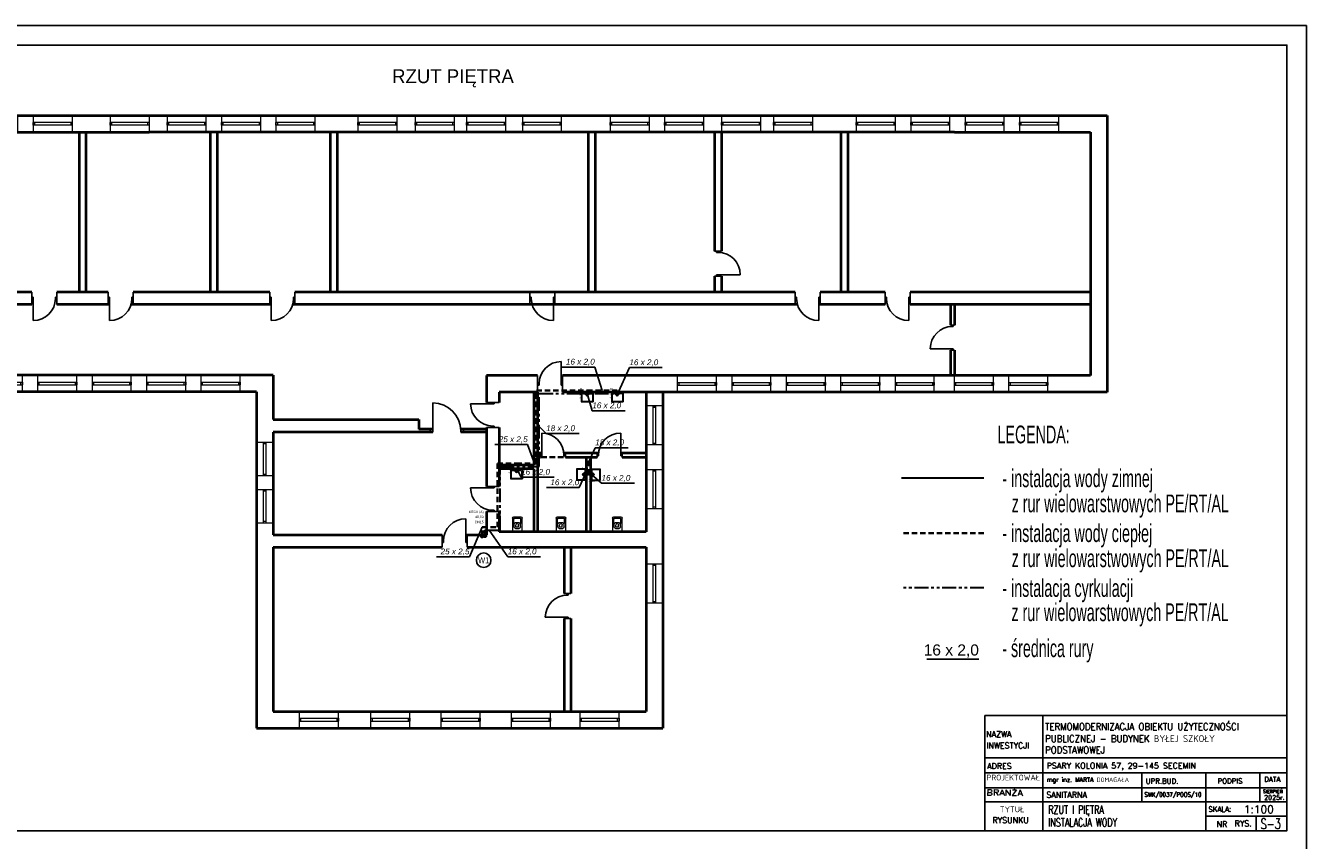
# Model space of a CAD drawing. Header units: millimetres. Extents: x 50532 to 99257, y 49161 to 61325.
# Tile 29 of 95: x 69524 to 74135, y 52166 to 55101. Entities that reach past the tile are written whole.
import ezdxf
from ezdxf.enums import TextEntityAlignment as Align
from ezdxf.lldxf.tags import DXFTag

# ---------------------------------------------------------------- set-up
doc = ezdxf.new("R2010")
doc.units = ezdxf.units.MM
doc.linetypes.add('DASHEDX2', pattern=[1.5, 1, -0.5])
doc.linetypes.add('PHANTOM', pattern=[2.5, 1.25, -0.25, 0.25, -0.25, 0.25, -0.25])
for name, color, linetype, lineweight in [('cienka', 250, 'Continuous', 18), ('gruba', 8, 'Continuous', 40), ('IS_KT_OPIS', 100, 'Continuous', 15), ('IS_WC', 1, 'DASHEDX2', 35), ('IS_WZ', 5, 'Continuous', 30), ('KRESKOWANIE', 9, 'Continuous', 0), ('wymiary', 8, 'Continuous', 15), ('średnia', 8, 'Continuous', 25)]:
    doc.layers.add(name, color=color, linetype=linetype, lineweight=lineweight)
for name, color, linetype in [('CP_UCSSPEC', 8, 'Continuous'), ('IS_Opisy_działek_Wodociag', 7, 'SOLID'), ('IS_Text_Armatury_Wodociag', 7, 'Continuous'), ('IS_Text_Konstrukcji', 7, 'Continuous'), ('IS_Text_Odbiornikow_Wodociag', 7, 'Continuous'), ('IS_Text_Pion_Wodociag', 7, 'Continuous'), ('TABELKA', 7, 'Continuous')]:
    doc.layers.add(name, color=color, linetype=linetype)
doc.layers.add('IS_Armatura_Wodociag', color=7, linetype='SOLID', true_color=0x000000)
doc.layers.add('IS_Odbiorniki', color=7, linetype='SOLID', true_color=0x000000)
doc.layers.add('IS_Cyrkulacja', color=7, linetype='PHANTOM', lineweight=30, true_color=0x800080)
doc.styles.add('_S50', font='GOTHIC.TTF', dxfattribs={"width": 0.7, "height": 100})
doc.styles.add('Arial Narrow_1', font='ARIALN.TTF')
doc.styles.add('CP_ATTR', font='romans.shx')
doc.styles.add('ROMANS', font='romans', dxfattribs={"width": 0.8, "height": 8})
doc.styles.get("Standard").update_dxf_attribs({"font": 'GOTHIC.TTF'})
tags = doc.linetypes.add('SOLID', pattern=[10, 10, 0]).pattern_tags.tags
tags[6:7] = [DXFTag(74, 4), DXFTag(75, 0), DXFTag(340, '0'), DXFTag(46, 0.0), DXFTag(50, 0.0), DXFTag(44, 0.0), DXFTag(45, 0.0)]
tags[4:5] = [DXFTag(74, 4), DXFTag(75, 0), DXFTag(340, '0'), DXFTag(46, 0.0), DXFTag(50, 0.0), DXFTag(44, 0.0), DXFTag(45, 0.0)]

# ---------------------------------------------------------------- blocks, each defined once
blk = doc.blocks.new('cp_insbp_1')
blk.add_point((0, 0))
at = {"style": 'CP_ATTR', "flags": 9}
for tag in ['FORM', 'TYPE', 'ID', 'WIDTH', 'HEIGHT', 'SYSTEM', 'VERSION', 'PIPE', 'OTHER']:
    blk.add_attdef(tag, text='', height=0.00005, dxfattribs=at).set_placement((-1, 1), align=Align.MIDDLE_LEFT)
blk = doc.blocks.new('cp_insbp_2')
blk.add_point((0, 0))
at = {"style": 'CP_ATTR', "flags": 9}
for tag in ['FORM', 'TYPE', 'ID', 'WIDTH', 'HEIGHT', 'SYSTEM', 'VERSION', 'PIPE', 'OTHER']:
    blk.add_attdef(tag, text='', height=0.00005, dxfattribs=at).set_placement((-1, 1), align=Align.MIDDLE_LEFT)
blk = doc.blocks.new('cp_insbp_3')
blk.add_point((0, 0))
at = {"style": 'CP_ATTR', "flags": 9}
for tag in ['OTHER', 'PIPE', 'VERSION', 'SYSTEM', 'HEIGHT', 'WIDTH', 'ID', 'TYPE', 'FORM']:
    blk.add_attdef(tag, text='', height=0.00005, dxfattribs=at).set_placement((-1, 1), align=Align.MIDDLE_LEFT)
blk = doc.blocks.new('2DARZ_115a_f5x525s')
for p, q in [((-21.5, 0), (21.5, 0)), ((-21.5, 0), (-21.5, -35)), ((21.5, 0), (21.5, -35)), ((-21.5, -35), (21.5, -35)), ((-19, -5), (19, -5)), ((-19, -5), (-19, -32.5)), ((-19, -32.5), (19, -32.5)), ((19, -5), (19, -32.5))]:
    blk.add_line(p, q)
blk.add_circle((0, -10.9), 1.75)
at = {"layer": 'CP_UCSSPEC', "xscale": 0.005, "yscale": 0.005, "zscale": 0.005}
for name, p in [('cp_insbp_2', (-21.5, 0)), ('cp_insbp_1', (0, 0)), ('cp_insbp_3', (21.5, 0))]:
    blk.add_blockref(name, p, dxfattribs=at)
at = {"style": 'CP_ATTR', "flags": 9}
for tag in ['OTHER', 'PRICE', 'WEIGHT', 'CHARACTER', 'ORDER-NO', 'PRODUCT-TYPE', 'ARTICLE', 'PRODUCER', 'NUMBER', 'GROUP', 'NAME']:
    blk.add_attdef(tag, text='', height=0.00005, dxfattribs=at).set_placement((-9.4, -1.2), align=Align.MIDDLE_LEFT)
blk = doc.blocks.new('2dar_Flush03_ff7hats')
for p, q in [((-13.5, 0), (13.5, 0)), ((-17.5, -49), (-17.5, -4)), ((-11.5, -17.6), (-12.5, -44.4)), ((-6.7, -12), (6.7, -12)), ((-6.2, -33.2), (6.2, -33.2)), ((-6.2, -33.8), (6.2, -33.8)), ((-4.8, -17.9), (4.8, -17.9)), ((-4.8, -17.9), (-4.8, -23.5)), ((4.8, -17.9), (4.8, -23.5)), ((11.5, -17.6), (12.5, -44.4)), ((17.5, -4), (17.5, -49)), ((-12.5, -54), (12.5, -54)), ((-7.7, -48.9), (7.7, -48.9)), ((-7.7, -50), (7.7, -50))]:
    blk.add_line(p, q)
for centre, radius, start, end in [((-13.5, -4), 4, 90, 180), ((13.5, -4), 4, 0, 90), ((-12.5, -49), 5, 180, 270), ((12.5, -49), 5, 270, 0)]:
    blk.add_arc(centre, radius, start, end)
for centre, major_axis, start_param, end_param in [((-7.7, -43.3), (0, 5.59), 1.664853, 3.141593), ((-7.7, -44.4), (0, 5.59), 1.570796, 3.141593), ((-5.6, -25.7), (0, 7.54), 1.795387, 3.036651), ((-5.6, -26.3), (0, 7.54), 1.783388, 3.036651), ((-6.7, -17.6), (0, 5.59), 0, 1.570796), ((0, -23.5), (0, 5.59), 1.570796, 4.712389), ((5.5, -25.7), (0, 7.62), 3.249935, 4.46248), ((5.5, -26.2), (0, 7.62), 3.249935, 4.473293), ((6.7, -17.6), (0, 5.59), -1.570796, 0), ((7.7, -43.3), (0, 5.59), 3.141593, 4.618332), ((7.7, -44.4), (0, 5.59), 3.141593, 4.712389)]:
    blk.add_ellipse(centre, major_axis=major_axis, ratio=0.860324, start_param=start_param, end_param=end_param)
at = {"style": 'CP_ATTR', "flags": 9}
for tag in ['OTHER', 'PRICE', 'WEIGHT', 'CHARACTER', 'ORDER-NO', 'PRODUCT-TYPE', 'ARTICLE', 'PRODUCER', 'NUMBER', 'GROUP', 'NAME']:
    blk.add_attdef(tag, text='', height=0.00005, dxfattribs=at).set_placement((-14.7, -2.6), align=Align.MIDDLE_LEFT)
blk = doc.blocks.new('G$CDA1DEF7A')
at = {"layer": 'cienka'}
for p, q in [((193, 2206), (193, 2146)), ((333, 2181), (193, 2181)), ((333, 2171), (193, 2171)), ((198, 2181), (198, 2171)), ((328, 2181), (328, 2171)), ((333, 2206), (333, 2146)), ((389, 2206), (389, 2146)), ((529, 2181), (389, 2181)), ((529, 2171), (389, 2171)), ((394, 2181), (394, 2171)), ((524, 2181), (524, 2171)), ((529, 2206), (529, 2146)), ((585, 2206), (585, 2146)), ((725, 2181), (585, 2181)), ((725, 2171), (585, 2171)), ((590, 2181), (590, 2171)), ((720, 2181), (720, 2171)), ((725, 2206), (725, 2146)), ((781, 2206.3), (781, 2146.3)), ((921, 2181.3), (781, 2181.3)), ((921, 2171.3), (781, 2171.3)), ((786, 2181.3), (786, 2171.3)), ((916, 2181.3), (916, 2171.3)), ((921, 2206.3), (921, 2146.3)), ((1058, 2206), (1058, 2146)), ((1198, 2181), (1058, 2181)), ((1198, 2171), (1058, 2171)), ((1063, 2181), (1063, 2171)), ((1193, 2181), (1193, 2171)), ((1198, 2206), (1198, 2146)), ((1263, 2206), (1263, 2146)), ((1403, 2181), (1263, 2181)), ((1403, 2171), (1263, 2171)), ((1268, 2181), (1268, 2171)), ((1398, 2181), (1398, 2171)), ((1403, 2206), (1403, 2146)), ((1459, 2206), (1459, 2146)), ((1599, 2181), (1459, 2181)), ((1599, 2171), (1459, 2171)), ((1464, 2181), (1464, 2171)), ((1594, 2181), (1594, 2171)), ((1599, 2206), (1599, 2146)), ((1655, 2206), (1655, 2146)), ((1795, 2181), (1655, 2181)), ((1795, 2171), (1655, 2171)), ((1660, 2181), (1660, 2171)), ((1790, 2181), (1790, 2171)), ((1795, 2206), (1795, 2146)), ((1950, 2206), (1950, 2146)), ((2090, 2181), (1950, 2181)), ((2090, 2171), (1950, 2171)), ((1955, 2181), (1955, 2171)), ((2085, 2181), (2085, 2171)), ((2090, 2206), (2090, 2146)), ((2156, 2206), (2156, 2146)), ((2296, 2181), (2156, 2181)), ((2296, 2171), (2156, 2171)), ((2161, 2181), (2161, 2171)), ((2291, 2181), (2291, 2171)), ((2296, 2206), (2296, 2146)), ((2341, 2206), (2341, 2146)), ((2481, 2181), (2341, 2181)), ((2481, 2171), (2341, 2171)), ((2346, 2181), (2346, 2171)), ((2476, 2181), (2476, 2171)), ((2481, 2206), (2481, 2146)), ((2542, 2206), (2542, 2146)), ((2682, 2181), (2542, 2181)), ((2682, 2171), (2542, 2171)), ((2547, 2181), (2547, 2171)), ((2677, 2181), (2677, 2171)), ((2682, 2206), (2682, 2146)), ((2858, 2206), (2858, 2146)), ((2998, 2181), (2858, 2181)), ((2998, 2171), (2858, 2171)), ((2863, 2181), (2863, 2171)), ((2993, 2181), (2993, 2171)), ((2998, 2206), (2998, 2146)), ((3054, 2206), (3054, 2146)), ((3194, 2181), (3054, 2181)), ((3194, 2171), (3054, 2171)), ((3059, 2181), (3059, 2171)), ((3189, 2181), (3189, 2171)), ((3194, 2206), (3194, 2146)), ((3259, 2206), (3259, 2146)), ((3399, 2181), (3259, 2181)), ((3399, 2171), (3259, 2171)), ((3264, 2181), (3264, 2171)), ((3394, 2181), (3394, 2171)), ((3399, 2206), (3399, 2146)), ((3446, 2206), (3446, 2146)), ((3586, 2181), (3446, 2181)), ((3586, 2171), (3446, 2171)), ((3451, 2181), (3451, 2171)), ((3581, 2181), (3581, 2171)), ((3586, 2206), (3586, 2146)), ((3744, 2206), (3744, 2146)), ((3884, 2181), (3744, 2181)), ((3884, 2171), (3744, 2171)), ((3749, 2181), (3749, 2171)), ((3879, 2181), (3879, 2171)), ((3884, 2206), (3884, 2146)), ((3940, 2206), (3940, 2146)), ((4080, 2181), (3940, 2181)), ((4080, 2171), (3940, 2171)), ((3945, 2181), (3945, 2171)), ((4075, 2181), (4075, 2171)), ((4080, 2206), (4080, 2146)), ((4136, 2206), (4136, 2146)), ((4276, 2181), (4136, 2181)), ((4276, 2171), (4136, 2171)), ((4141, 2181), (4141, 2171)), ((4271, 2181), (4271, 2171)), ((4276, 2206), (4276, 2146)), ((4332, 2206), (4332, 2146)), ((4472, 2181), (4332, 2181)), ((4472, 2171), (4332, 2171)), ((4337, 2181), (4337, 2171)), ((4467, 2181), (4467, 2171)), ((4472, 2206), (4472, 2146)), ((215, 1211), (215, 1271)), ((215, 1246), (355, 1246)), ((220, 1236), (220, 1246)), ((350, 1236), (350, 1246)), ((355, 1211), (355, 1271)), ((406, 1211), (406, 1271)), ((406, 1246), (546, 1246)), ((411, 1236), (411, 1246)), ((541, 1236), (541, 1246)), ((546, 1211), (546, 1271)), ((602, 1211), (602, 1271)), ((602, 1246), (742, 1246)), ((607, 1236), (607, 1246)), ((737, 1236), (737, 1246)), ((742, 1211), (742, 1271)), ((798, 1211), (798, 1271)), ((798, 1246), (938, 1246)), ((803, 1236), (803, 1246)), ((933, 1236), (933, 1246)), ((938, 1211), (938, 1271)), ((994, 1211), (994, 1271)), ((994, 1246), (1134, 1246)), ((999, 1236), (999, 1246)), ((1129, 1236), (1129, 1246)), ((1134, 1211), (1134, 1271)), ((1190, 1211), (1190, 1271)), ((1190, 1246), (1330, 1246)), ((1195, 1236), (1195, 1246)), ((1325, 1236), (1325, 1246)), ((1330, 1211), (1330, 1271)), ((1386, 1211), (1386, 1271)), ((1386, 1246), (1526, 1246)), ((1391, 1236), (1391, 1246)), ((1521, 1236), (1521, 1246)), ((1526, 1211), (1526, 1271)), ((3101, 1210), (3101, 1270)), ((3101, 1245), (3241, 1245)), ((3106, 1235), (3106, 1245)), ((3236, 1235), (3236, 1245)), ((3241, 1210), (3241, 1270)), ((3297, 1210), (3297, 1270)), ((3297, 1245), (3437, 1245)), ((3302, 1235), (3302, 1245)), ((3432, 1235), (3432, 1245)), ((3437, 1210), (3437, 1270)), ((3493, 1210), (3493, 1270)), ((3493, 1245), (3633, 1245)), ((3498, 1235), (3498, 1245)), ((3628, 1235), (3628, 1245)), ((3633, 1210), (3633, 1270)), ((3689, 1210), (3689, 1270)), ((3689, 1245), (3829, 1245)), ((3694, 1235), (3694, 1245)), ((3824, 1235), (3824, 1245)), ((3829, 1210), (3829, 1270)), ((3885, 1210), (3885, 1270)), ((3885, 1245), (4025, 1245)), ((3890, 1235), (3890, 1245)), ((4020, 1235), (4020, 1245)), ((4025, 1210), (4025, 1270)), ((4098, 1210), (4098, 1270)), ((4098, 1245), (4238, 1245)), ((4103, 1235), (4103, 1245)), ((4233, 1235), (4233, 1245)), ((4238, 1210), (4238, 1270)), ((4294, 1210), (4294, 1270)), ((4294, 1245), (4434, 1245)), ((4299, 1235), (4299, 1245)), ((4429, 1235), (4429, 1245)), ((4434, 1210), (4434, 1270)), ((215, 1236), (355, 1236)), ((406, 1236), (546, 1236)), ((602, 1236), (742, 1236)), ((798, 1236), (938, 1236)), ((994, 1236), (1134, 1236)), ((1190, 1236), (1330, 1236)), ((1386, 1236), (1526, 1236)), ((3101, 1235), (3241, 1235)), ((3297, 1235), (3437, 1235)), ((3493, 1235), (3633, 1235)), ((3689, 1235), (3829, 1235)), ((3885, 1235), (4025, 1235)), ((4098, 1235), (4238, 1235)), ((4294, 1235), (4434, 1235)), ((3048, 1160), (2988, 1160)), ((3013, 1020), (3013, 1160)), ((3023, 1155), (3013, 1155)), ((3023, 1020), (3023, 1160)), ((1645, 1028.3), (1585, 1028.3)), ((1610, 908.3), (1610, 1028.3)), ((1620, 1023.3), (1610, 1023.3)), ((1620, 908.3), (1620, 1028.3)), ((3048, 1020), (2988, 1020)), ((3023, 1025), (3013, 1025)), ((3048, 930), (2988, 930)), ((3013, 790), (3013, 930)), ((3023, 925), (3013, 925)), ((3023, 790), (3023, 930)), ((1645, 908.3), (1585, 908.3)), ((1620, 913.3), (1610, 913.3)), ((1645, 858.3), (1585, 858.3)), ((1610, 738.3), (1610, 858.3)), ((1620, 853.3), (1610, 853.3)), ((1620, 738.3), (1620, 858.3)), ((3048, 790), (2988, 790)), ((3023, 795), (3013, 795)), ((1645, 738.3), (1585, 738.3)), ((1620, 743.3), (1610, 743.3)), ((3048, 590), (2988, 590)), ((3013, 450), (3013, 590)), ((3023, 585), (3013, 585)), ((3023, 450), (3023, 590)), ((3048, 450), (2988, 450)), ((3023, 455), (3013, 455)), ((1740, 0), (1740, 60)), ((1880, 0), (1880, 60)), ((1997, 0), (1997, 60)), ((2137, 0), (2137, 60)), ((2250, 0), (2250, 60)), ((2390, 0), (2390, 60)), ((2503, 0), (2503, 60)), ((2503, 0), (2503, 60)), ((2643, 0), (2643, 60)), ((2750, 0), (2750, 60)), ((2890, 0), (2890, 60)), ((1740, 35), (1880, 35)), ((1740, 25), (1880, 25)), ((1745, 25), (1745, 35)), ((1875, 25), (1875, 35)), ((1997, 35), (2137, 35)), ((1997, 25), (2137, 25)), ((2002, 25), (2002, 35)), ((2132, 25), (2132, 35)), ((2250, 35), (2390, 35)), ((2250, 25), (2390, 25)), ((2255, 25), (2255, 35)), ((2385, 25), (2385, 35)), ((2503, 35), (2643, 35)), ((2503, 25), (2643, 25)), ((2508, 25), (2508, 35)), ((2638, 25), (2638, 35)), ((2750, 35), (2890, 35)), ((2750, 25), (2890, 25)), ((2755, 25), (2755, 35)), ((2885, 25), (2885, 35))]:
    blk.add_line(p, q, dxfattribs=at)
at = {"layer": 'gruba'}
for p, q in [((0, 2206), (0, 1211)), ((0, 2206), (4647, 2206)), ((0, 2206), (0, 1211)), ((4647, 2206), (4647, 1210)), ((60, 2146), (60, 1271)), ((60, 2146), (1198, 2146)), ((60, 2146), (60, 1271)), ((946, 2146), (946, 1570)), ((971, 2146), (971, 1570)), ((4098, 2146), (1198, 2146)), ((1418, 2146), (1418, 1570)), ((1443, 2146), (1443, 1570)), ((1850, 2146), (1850, 1570)), ((1875, 2146), (1875, 1570)), ((2779, 2146), (2779, 1570)), ((2804, 2146), (2804, 1570)), ((3234, 2146), (3234, 1718)), ((3259, 2146), (3259, 1718)), ((3689, 2146), (3689, 1570)), ((3714, 2146), (3714, 1570)), ((4098, 2146), (4587, 2146)), ((4587, 2146), (4587, 1270)), ((3234, 1628), (3234, 1570)), ((3259, 1628), (3259, 1570)), ((776, 1570), (60, 1570)), ((1051, 1570), (866, 1570)), ((1633, 1570), (1141, 1570)), ((3524.2, 1570), (1723, 1570)), ((3848, 1570), (3614.2, 1570)), ((4587, 1570), (3938, 1570)), ((776, 1525), (60, 1525)), ((550, 1525), (550, 1451.3)), ((565, 1525), (565, 1451.3)), ((1056, 1525), (866, 1525)), ((1638, 1525), (1132.8, 1525)), ((3532.5, 1525), (1714.8, 1525)), ((3848, 1525), (3609.2, 1525)), ((4587, 1525), (3938, 1525)), ((4083, 1525), (4083, 1451.3)), ((4098, 1525), (4098, 1451.3)), ((550, 1361.3), (550, 1271)), ((565, 1361.3), (565, 1271)), ((4083, 1361.3), (4083, 1270)), ((4098, 1361.3), (4098, 1270)), ((1645, 1271), (60, 1271)), ((1645, 1271), (1645, 1111)), ((2597, 1270), (2413, 1270)), ((2413, 1270), (2413, 1172.7)), ((4587, 1270), (2687, 1270)), ((1585, 1211), (0, 1211)), ((1585, 1211), (1585, 0)), ((2597, 1210), (2458, 1210)), ((2458, 1210), (2458, 1172.7)), ((2583, 1210), (2583, 947)), ((2597, 1210), (2597, 933)), ((4647, 1210), (2687, 1210)), ((2988, 1210), (2988, 707)), ((3048, 1210), (3048, 0)), ((1645, 1111), (2169, 1111)), ((2169, 1111), (2169, 1076)), ((2220.1, 1066), (1645, 1066)), ((1645, 1066), (1645, 696)), ((2220.1, 1076), (2169, 1076)), ((2413, 1076), (2320.1, 1076)), ((2413, 1066), (2320.1, 1066)), ((2413, 1082.7), (2413, 1066)), ((2413, 1066), (2413, 869.7)), ((2458, 1082.7), (2458, 869.7)), ((2611.9, 990), (2597, 990)), ((2606.9, 975), (2597, 975)), ((2816.5, 990), (2691.5, 990)), ((2811.1, 975), (2696.9, 975)), ((2772, 975), (2772, 707)), ((2787, 975), (2787, 707)), ((2988, 990), (2896.1, 990)), ((2988, 975), (2901.1, 975)), ((2583, 947), (2458, 947)), ((2583, 933), (2458, 933)), ((2583, 933), (2583, 707)), ((2597, 933), (2597, 707)), ((2413, 779.7), (2413, 696)), ((2458, 779.7), (2458, 707)), ((1645, 696), (2253, 696)), ((2338, 696), (2413, 696)), ((2988, 707), (2458, 707)), ((1645, 651), (2253, 651)), ((1645, 651), (1645, 60)), ((2343, 651), (2413, 651)), ((2413, 651), (2988, 651)), ((2692, 651), (2692, 484)), ((2717, 651), (2717, 484)), ((2988, 651), (2988, 60)), ((2692, 394), (2692, 60)), ((2717, 394), (2717, 60)), ((1645, 60), (2988, 60)), ((1585, 0), (3048, 0))]:
    blk.add_line(p, q, dxfattribs=at)
at = {"layer": 'średnia'}
for p, q in [((193, 2181), (193, 2171)), ((389, 2181), (389, 2171)), ((585, 2181), (585, 2171)), ((781, 2181.3), (781, 2171.3)), ((1058, 2181), (1058, 2171)), ((1263, 2181), (1263, 2171)), ((1459, 2181), (1459, 2171)), ((1655, 2181), (1655, 2171)), ((1950, 2181), (1950, 2171)), ((2156, 2181), (2156, 2171)), ((2341, 2181), (2341, 2171)), ((2542, 2181), (2542, 2171)), ((2858, 2181), (2858, 2171)), ((3054, 2181), (3054, 2171)), ((3259, 2181), (3259, 2171)), ((3446, 2181), (3446, 2171)), ((3744, 2181), (3744, 2171)), ((3940, 2181), (3940, 2171)), ((4136, 2181), (4136, 2171)), ((4332, 2181), (4332, 2171)), ((3259, 1718), (3234, 1718)), ((3241.5, 1713), (3241.5, 1718)), ((3251.5, 1713), (3241.5, 1713)), ((3251.5, 1713), (3251.5, 1718)), ((3234, 1628), (3259, 1628)), ((3251.5, 1633), (3241.5, 1633)), ((3241.5, 1633), (3241.5, 1628)), ((3246.5, 1633), (3326.5, 1633)), ((3251.5, 1633), (3251.5, 1628)), ((776, 1570), (776, 1525)), ((866, 1570), (866, 1525)), ((1051, 1570), (1051, 1525)), ((1141, 1570), (1141, 1525)), ((1633, 1570), (1633, 1525)), ((1723, 1570), (1723, 1525)), ((2569, 1570), (2569, 1525)), ((2659, 1570), (2659, 1525)), ((3524.2, 1570), (3524.2, 1525)), ((3614.2, 1570), (3614.2, 1525)), ((3848, 1570), (3848, 1525)), ((3938, 1570), (3938, 1525)), ((781, 1552.5), (776, 1552.5)), ((781, 1542.5), (776, 1542.5)), ((781, 1547.5), (781, 1552.5)), ((781, 1547.5), (781, 1542.5)), ((781, 1547.5), (781, 1467.5)), ((861, 1547.5), (861, 1552.5)), ((861, 1552.5), (866, 1552.5)), ((861, 1547.5), (861, 1542.5)), ((861, 1542.5), (866, 1542.5)), ((1056, 1552.5), (1051, 1552.5)), ((1056, 1542.5), (1051, 1542.5)), ((1056, 1547.5), (1056, 1552.5)), ((1056, 1547.5), (1056, 1542.5)), ((1056, 1547.5), (1056, 1467.5)), ((1136, 1547.5), (1136, 1552.5)), ((1136, 1552.5), (1141, 1552.5)), ((1136, 1547.5), (1136, 1542.5)), ((1136, 1542.5), (1141, 1542.5)), ((1638, 1552.5), (1633, 1552.5)), ((1638, 1542.5), (1633, 1542.5)), ((1638, 1547.5), (1638, 1552.5)), ((1638, 1547.5), (1638, 1542.5)), ((1638, 1547.5), (1638, 1467.5)), ((1718, 1547.5), (1718, 1552.5)), ((1718, 1552.5), (1723, 1552.5)), ((1718, 1547.5), (1718, 1542.5)), ((1718, 1542.5), (1723, 1542.5)), ((2574, 1552.5), (2569, 1552.5)), ((2574, 1542.5), (2569, 1542.5)), ((2574, 1547.5), (2574, 1552.5)), ((2574, 1547.5), (2574, 1542.5)), ((2654, 1547.5), (2654, 1552.5)), ((2654, 1552.5), (2659, 1552.5)), ((2654, 1547.5), (2654, 1542.5)), ((2654, 1547.5), (2654, 1467.5)), ((2654, 1542.5), (2659, 1542.5)), ((3529.2, 1552.5), (3524.2, 1552.5)), ((3529.2, 1542.5), (3524.2, 1542.5)), ((3529.2, 1547.5), (3529.2, 1552.5)), ((3529.2, 1547.5), (3529.2, 1542.5)), ((3609.2, 1547.5), (3609.2, 1552.5)), ((3609.2, 1552.5), (3614.2, 1552.5)), ((3609.2, 1547.5), (3609.2, 1542.5)), ((3609.2, 1547.5), (3609.2, 1467.5)), ((3609.2, 1542.5), (3614.2, 1542.5)), ((3853, 1552.5), (3848, 1552.5)), ((3853, 1542.5), (3848, 1542.5)), ((3853, 1547.5), (3853, 1552.5)), ((3853, 1547.5), (3853, 1542.5)), ((3933, 1547.5), (3933, 1552.5)), ((3933, 1552.5), (3938, 1552.5)), ((3933, 1547.5), (3933, 1542.5)), ((3933, 1547.5), (3933, 1467.5)), ((3933, 1542.5), (3938, 1542.5)), ((550, 1451.3), (565, 1451.3)), ((555, 1446.3), (555, 1451.3)), ((555, 1446.3), (560, 1446.3)), ((560, 1446.3), (560, 1451.3)), ((4083, 1451.3), (4098, 1451.3)), ((4088, 1446.3), (4088, 1451.3)), ((4088, 1446.3), (4093, 1446.3)), ((4093, 1446.3), (4093, 1451.3)), ((550, 1361.3), (565, 1361.3)), ((555, 1366.3), (560, 1366.3)), ((555, 1366.3), (555, 1361.3)), ((560, 1366.3), (560, 1361.3)), ((4090.5, 1366.3), (4010.5, 1366.3)), ((4083, 1361.3), (4098, 1361.3)), ((4088, 1366.3), (4093, 1366.3)), ((4088, 1366.3), (4088, 1361.3)), ((4093, 1366.3), (4093, 1361.3)), ((2682, 1240), (2682, 1320)), ((355, 1236), (355, 1246)), ((546, 1236), (546, 1246)), ((742, 1236), (742, 1246)), ((938, 1236), (938, 1246)), ((1134, 1236), (1134, 1246)), ((1330, 1236), (1330, 1246)), ((1526, 1236), (1526, 1246)), ((2597, 1270), (2597, 1210)), ((2602, 1245), (2597, 1245)), ((2602, 1240), (2602, 1245)), ((2682, 1240), (2682, 1245)), ((2682, 1245), (2687, 1245)), ((2687, 1270), (2687, 1210)), ((3241, 1235), (3241, 1245)), ((3437, 1235), (3437, 1245)), ((3633, 1235), (3633, 1245)), ((3829, 1235), (3829, 1245)), ((4025, 1235), (4025, 1245)), ((4238, 1235), (4238, 1245)), ((4434, 1235), (4434, 1245)), ((2602, 1235), (2597, 1235)), ((2602, 1240), (2602, 1235)), ((2682, 1240), (2682, 1235)), ((2682, 1235), (2687, 1235)), ((2220.1, 1071), (2220.1, 1171)), ((2435.5, 1167.7), (2355.5, 1167.7)), ((2413, 1172.7), (2458, 1172.7)), ((2430.5, 1167.7), (2430.5, 1172.7)), ((2435.5, 1167.7), (2430.5, 1167.7)), ((2435.5, 1167.7), (2440.5, 1167.7)), ((2440.5, 1167.7), (2440.5, 1172.7)), ((3023, 1160), (3013, 1160)), ((2210.1, 1076), (2210.1, 1066)), ((2210.1, 1076), (2220.1, 1076)), ((2210.1, 1066), (2220.1, 1066)), ((2220.1, 1076), (2220.1, 1066)), ((2320.1, 1076), (2320.1, 1066)), ((2330.1, 1076), (2320.1, 1076)), ((2330.1, 1066), (2320.1, 1066)), ((2330.1, 1076), (2330.1, 1066)), ((2413, 1082.7), (2458, 1082.7)), ((2435.5, 1087.7), (2430.5, 1087.7)), ((2430.5, 1087.7), (2430.5, 1082.7)), ((2435.5, 1087.7), (2440.5, 1087.7)), ((2440.5, 1087.7), (2440.5, 1082.7)), ((2611.9, 982.5), (2611.9, 1062.5)), ((2896.1, 982.5), (2896.1, 1062.5)), ((2606.9, 990), (2606.9, 975)), ((2611.9, 985), (2606.9, 985)), ((2611.9, 980), (2606.9, 980)), ((2611.9, 985), (2611.9, 980)), ((2691.9, 985), (2691.9, 980)), ((2691.9, 985), (2696.9, 985)), ((2691.9, 980), (2696.9, 980)), ((2696.9, 990), (2696.9, 975)), ((2811.1, 990), (2811.1, 975)), ((2816.1, 985), (2811.1, 985)), ((2816.1, 980), (2811.1, 980)), ((2816.1, 985), (2816.1, 980)), ((2896.1, 985), (2896.1, 980)), ((2896.1, 985), (2901.1, 985)), ((2896.1, 980), (2901.1, 980)), ((2901.1, 990), (2901.1, 975)), ((3023, 930), (3013, 930)), ((2435.5, 864.7), (2355.5, 864.7)), ((2413, 869.7), (2458, 869.7)), ((2430.5, 864.7), (2430.5, 869.7)), ((2435.5, 864.7), (2430.5, 864.7)), ((2435.5, 864.7), (2440.5, 864.7)), ((2440.5, 864.7), (2440.5, 869.7)), ((2435.5, 784.7), (2430.5, 784.7)), ((2430.5, 784.7), (2430.5, 779.7)), ((2435.5, 784.7), (2440.5, 784.7)), ((2440.5, 784.7), (2440.5, 779.7)), ((2338, 673.5), (2338, 753.5)), ((2413, 779.7), (2458, 779.7)), ((2253, 696), (2253, 651)), ((2343, 696), (2343, 651)), ((2258, 678.5), (2253, 678.5)), ((2258, 668.5), (2253, 668.5)), ((2258, 673.5), (2258, 678.5)), ((2258, 673.5), (2258, 668.5)), ((2338, 673.5), (2338, 678.5)), ((2338, 678.5), (2343, 678.5)), ((2338, 673.5), (2338, 668.5)), ((2338, 668.5), (2343, 668.5)), ((3023, 590), (3013, 590)), ((2692, 484), (2717, 484)), ((2697, 484), (2712, 484)), ((2702, 479), (2702, 484)), ((2702, 479), (2707, 479)), ((2707, 479), (2707, 484)), ((2704.5, 399), (2624.5, 399)), ((2692, 394), (2717, 394)), ((2702, 399), (2707, 399)), ((2702, 399), (2702, 394)), ((2707, 399), (2707, 394)), ((1880, 25), (1880, 35)), ((2137, 25), (2137, 35)), ((2390, 25), (2390, 35)), ((2643, 25), (2643, 35)), ((2890, 25), (2890, 35))]:
    blk.add_line(p, q, dxfattribs=at)
for centre, radius, start, end in [((3246.5, 1633), 80, 0, 90), ((781, 1547.5), 80, 270, 0), ((1056, 1547.5), 80, 270, 0), ((1638, 1547.5), 80, 270, 0), ((2654, 1547.5), 80, 180, 270), ((3609.2, 1547.5), 80, 180, 270), ((3933, 1547.5), 80, 180, 270), ((4090.5, 1366.3), 80, 90, 180), ((2682, 1240), 80, 90, 180), ((2220.1, 1071), 100, 0, 90), ((2435.5, 1167.7), 80, 180, 270), ((2611.9, 982.5), 80, 0, 90), ((2896.1, 982.5), 80, 90, 180), ((2435.5, 864.7), 80, 180, 270), ((2338, 673.5), 80, 90, 180), ((2704.5, 399), 80, 90, 180)]:
    blk.add_arc(centre, radius, start, end, dxfattribs=at)
at = {"layer": 'KRESKOWANIE', "ltscale": 20}
for p, rotation in [((2775.1, 1210), 359.9999999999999), ((2883.9, 1210), 359.9999999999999), ((2520.5, 933), 359.9999999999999), ((2772, 912.6), 269.9999999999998)]:
    blk.add_blockref('2DARZ_115a_f5x525s', p, dxfattribs=dict(at, rotation=rotation))
at = {"layer": 'KRESKOWANIE', "ltscale": 20, "xscale": -1}
for name, p, rotation in [('2DARZ_115a_f5x525s', (2787, 912.6), 90.00000000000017), ('2dar_Flush03_ff7hats', (2523.6, 707), 179.9999999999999), ('2dar_Flush03_ff7hats', (2680.9, 707), 179.9999999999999), ('2dar_Flush03_ff7hats', (2883.6, 707), 179.9999999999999)]:
    blk.add_blockref(name, p, dxfattribs=dict(at, rotation=rotation))
at = {"layer": 'wymiary', "insert": (2073.1, 2372.9), "char_height": 50, "attachment_point": 1}
blk.add_mtext_dynamic_manual_height_columns('RZUT PIĘTRA', width=34927.939, gutter_width=250, heights=[0], dxfattribs=at)
blk = doc.blocks.new('G$CEC579726')
at = {"layer": 'TABELKA'}
for points in [[(0, 415.1), (1087.9, 415.1)], [(0, 104.3), (0, 415.1)], [(208.7, 415.1), (208.7, 104.3)], [(1087.9, 415.1), (1087.9, 0)], [(0, 262.6), (1087.9, 262.6)], [(0, 208.7), (1087.9, 208.7)], [(566, 208.7), (566, 104.3)], [(796.2, 208.7), (796.2, 104.3)], [(990.7, 208.7), (990.7, 104.3)], [(0, 154.8), (1087.9, 154.8)], [(0, 104.3), (1087.9, 104.3)], [(0, 104.3), (1087.9, 104.3)], [(0, 0), (0, 104.3)], [(208.7, 104.3), (208.7, 0)], [(796.2, 104.3), (796.2, 0)], [(796.2, 52.2), (1087.9, 52.2)], [(976.7, 52.2), (976.7, 0)], [(0, 0), (1087.9, 0)], [(0, 0), (1087.9, 0)]]:
    blk.add_lwpolyline(points, dxfattribs=at)
at = {"layer": 'TABELKA', "style": 'ROMANS'}
for s, height, width, p in [('TERMOMODERNIZACJA OBIEKTU UŻYTECZNOŚCI', 25.039, 0.9, (217.4, 362.1)), ('PUBLICZNEJ - BUDYNEK BYŁEJ SZKOŁY ', 25.039, 0.9, (217.4, 319.1)), ('PODSTAWOWEJ', 25.039, 0.9, (217.4, 278.1)), ('SWK/0037/POOS/10', 16.023, 0.8, (574.9, 121.9))]:
    blk.add_text(s, height=height, dxfattribs=dict(at, width=width)).set_placement(p)
for s, height, p in [('NAZWA ', 20.87, (5.1, 337)), ('INWESTYCJI', 20.87, (6.1, 296.3)), ('ADRES', 20.87, (8.4, 222.4)), ('PSARY KOLONIA 57, 29-145 SECEMIN', 20.866, (222.9, 223.6)), ('mgr inz. MARTA DOMAGAŁA', 16.023, (223.1, 175.5)), ('UPR.BUD.', 18.51, (579.4, 169.3)), ('PODPIS', 18.51, (838.2, 169.6)), ('DATA', 18.51, (1006.1, 176)), ('SANITARNA', 20.87, (221.9, 118.8)), ('SIERPIEŃ', 12, (1001.8, 135.2)), ('2025r.', 16.87, (1005.6, 111.2)), ('RYSUNKU', 20.87, (27.9, 27.4)), ('TYTUŁ', 20.87, (54.1, 66.3)), ('SKALA:', 18.51, (804.9, 68)), ('1:100', 28, (932.3, 63.2)), ('NR', 20.87, (834.4, 13)), ('RYS.', 20.87, (899.4, 15.6))]:
    blk.add_text(s, height=height, dxfattribs=at).set_placement(p)
at = {"layer": 'TABELKA', "style": 'ROMANS', "width": 0.904724}
blk.add_text('PROJEKTOWAŁ', height=20.866, dxfattribs=at).set_placement((5.9, 181), (199.2, 181), align=Align.FIT)
at = {"layer": 'TABELKA', "style": 'ROMANS', "width": 1.112575}
blk.add_text('BRANŻA', height=20.87, rotation=359.4887, dxfattribs=at).set_placement((5.9, 127.1), (137.5, 125.9), align=Align.FIT)

msp = doc.modelspace()

# ---------------------------------------------------------------- hatches: boundary and pattern name
at = {"layer": 'IS_Cyrkulacja', "ltscale": 40}
h = msp.add_hatch(color=256, dxfattribs=at)
h.dxf.hatch_style = 1
edge = h.paths.add_edge_path()
edge.add_arc((71177.5, 53262.5), 5, 0, 360)
at = {"layer": 'IS_Opisy_działek_Wodociag'}
h = msp.add_hatch(color=1, dxfattribs=at)
edge = h.paths.add_edge_path()
edge.add_arc((71545.5, 53786), 2.4, 90, 450)
h = msp.add_hatch(color=1, dxfattribs=at)
edge = h.paths.add_edge_path()
edge.add_arc((71654.3, 53776), 2.4, 90, 450)
h = msp.add_hatch(color=1, dxfattribs=at)
edge = h.paths.add_edge_path()
edge.add_arc((71363.3, 53546.2), 2.4, 90, 450)
h = msp.add_hatch(color=1, dxfattribs=at)
edge = h.paths.add_edge_path()
edge.add_arc((71291, 53522.9), 2.4, 90, 450)
at = {"layer": 'IS_Text_Pion_Wodociag'}
h = msp.add_hatch(color=215, dxfattribs=at)
edge = h.paths.add_edge_path()
edge.add_arc((71654.3, 53776), 2.4, 90, 450)
at = {"layer": 'IS_WC', "ltscale": 20}
h = msp.add_hatch(color=256, dxfattribs=at)
edge = h.paths.add_edge_path()
edge.add_arc((71550.4, 53483.4), 2.4, 90, 450)
h = msp.add_hatch(color=256, dxfattribs=at)
h.dxf.hatch_style = 1
edge = h.paths.add_edge_path()
edge.add_arc((71167.5, 53262.5), 5, 0, 360)

# ---------------------------------------------------------------- linework, layer by layer
at = {"layer": 'IS_Armatura_Wodociag', "color": 215}
msp.add_line((71173.2, 53279), (71168.8, 53281.5), dxfattribs=at)
msp.add_ellipse((71177.5, 53276.5), major_axis=(5, 0), ratio=1, dxfattribs=at)
at = {"layer": 'IS_Cyrkulacja', "ltscale": 40}
for p, q in [((71373.3, 53512.9), (71373.3, 53776)), ((71373.3, 53776), (71654.3, 53776)), ((71232.7, 53283.6), (71232.7, 53512.9)), ((71232.7, 53512.9), (71373.3, 53512.9)), ((71177.5, 53261.9), (71177.5, 53283.6)), ((71177.5, 53283.6), (71232.7, 53283.6)), ((72974.4, 53075), (72677.8, 53075))]:
    msp.add_line(p, q, dxfattribs=at)
msp.add_circle((71177.5, 53262.5), 5, dxfattribs=at)
at = {"layer": 'IS_Odbiorniki'}
for p, q in [((71545.5, 53766.2), (71531.4, 53780.3)), ((71531.4, 53780.3), (71559.6, 53780.3)), ((71559.6, 53780.3), (71545.5, 53766.2)), ((71654.3, 53766.3), (71640.2, 53780.4)), ((71640.2, 53780.4), (71668.4, 53780.4)), ((71668.4, 53780.4), (71654.3, 53766.3)), ((71291, 53489.4), (71276.9, 53503.5)), ((71276.9, 53503.5), (71305.1, 53503.5)), ((71305.1, 53503.5), (71291, 53489.4)), ((71528.2, 53483.4), (71542.3, 53497.5)), ((71542.3, 53497.5), (71542.3, 53469.3)), ((71558, 53469.3), (71558, 53497.5)), ((71558, 53497.5), (71572.1, 53483.4)), ((71542.3, 53469.3), (71528.2, 53483.4)), ((71572.1, 53483.4), (71558, 53469.3))]:
    msp.add_line(p, q, dxfattribs=at)
at = {"layer": 'IS_Opisy_działek_Wodociag'}
for p, q in [((71573.3, 53870.9), (71454.9, 53870.9)), ((71599.9, 53786), (71573.3, 53870.9)), ((71654.3, 53771.2), (71698.1, 53868.8)), ((71698.1, 53868.8), (71816.5, 53868.8)), ((71545.5, 53776.1), (71564.5, 53713.5)), ((71564.5, 53713.5), (71682.9, 53713.5)), ((71363.3, 53666.1), (71398.3, 53631.1)), ((71398.3, 53631.1), (71516.7, 53631.1)), ((71331.7, 53591.5), (71213.3, 53591.5)), ((71356.6, 53522.9), (71331.7, 53591.5)), ((71550.4, 53527.1), (71575, 53580.1)), ((71575, 53580.1), (71693.4, 53580.1)), ((71291, 53506.1), (71308.3, 53473.9)), ((71308.3, 53473.9), (71426.6, 53473.9)), ((71539.3, 53483.5), (71517.3, 53436.4)), ((71561.5, 53483.4), (71597.6, 53452.1)), ((71597.6, 53452.1), (71715.9, 53452.1)), ((71517.3, 53436.4), (71399, 53436.4)), ((71167.5, 53293.6), (71122, 53187.3)), ((71193.7, 53283.6), (71260, 53187.4)), ((71122, 53187.3), (71003.6, 53187.3)), ((71260, 53187.4), (71378.4, 53187.4)), ((72956.3, 52818.7), (72768.4, 52818.7))]:
    msp.add_line(p, q, dxfattribs=at)
at = {"layer": 'IS_Text_Konstrukcji', "ltscale": 20}
msp.add_circle((71173.4, 53175.1), 26.2, dxfattribs=at)
at = {"layer": 'IS_WC', "ltscale": 20}
for p, q in [((71363.3, 53546.2), (71363.3, 53786)), ((71363.3, 53786), (71545.5, 53786)), ((71545.5, 53766.2), (71545.5, 53786)), ((71545.5, 53786), (71654.3, 53786)), ((71654.3, 53786), (71654.3, 53776)), ((71654.3, 53776), (71654.3, 53766.3)), ((71363.3, 53522.9), (71363.3, 53546.2)), ((71550.4, 53546.2), (71363.3, 53546.2)), ((71550.4, 53483.5), (71550.4, 53546.2)), ((71222.7, 53293.6), (71222.7, 53522.9)), ((71222.7, 53522.9), (71291, 53522.9)), ((71291, 53489.4), (71291, 53522.9)), ((71291, 53522.9), (71363.3, 53522.9)), ((71528.2, 53483.4), (71549.2, 53483.4)), ((71551, 53483.4), (71572.1, 53483.4)), ((71167.5, 53261.9), (71167.5, 53293.6)), ((71167.5, 53293.6), (71222.7, 53293.6)), ((72974.4, 53272.7), (72677.8, 53272.7))]:
    msp.add_line(p, q, dxfattribs=at)
msp.add_circle((71167.5, 53262.5), 5, dxfattribs=at)
at = {"layer": 'IS_WZ', "linetype": 'Continuous', "ltscale": 2}
msp.add_line((72974.4, 53470.3), (72677.8, 53470.3), dxfattribs=at)
at = {"layer": 'TABELKA'}
for points in [[(68435.2, 52130.8), (74135.2, 52130.8), (74135.2, 55100.8), (68435.2, 55100.8)], [(68685.2, 52200.8), (74065.2, 52200.8), (74065.2, 55030.8), (68685.2, 55030.8)]]:
    msp.add_lwpolyline(points, close=True, dxfattribs=at)

# ---------------------------------------------------------------- block references
for name, p in [('G$CDA1DEF7A', (68770.6, 52570.6)), ('G$CEC579726', (72977.4, 52200.8))]:
    msp.add_blockref(name, p, dxfattribs=at)

# ---------------------------------------------------------------- texts
at = {"layer": 'IS_KT_OPIS', "color": 7, "linetype": 'ByBlock', "style": '_S50', "width": 0.6}
for s, p in [('LEGENDA:', (73023.6, 53596, -1392)), ('- instalacja wody zimnej', (73040.7, 53438.2, -1392)), ('z rur wielowarstwowych PE/RT/AL', (73074.4, 53347.7, -1392)), ('- instalacja wody ciepłej ', (73040.7, 53240.6, -1392)), ('z rur wielowarstwowych PE/RT/AL', (73074.4, 53150.1, -1392)), ('- instalacja cyrkulacji ', (73040.7, 53042.9, -1392)), ('  z rur wielowarstwowych PE/RT/AL', (73044.9, 52955.5, -1392)), ('- średnica rury', (73040.5, 52826, -1392))]:
    msp.add_text(s, height=64, dxfattribs=at).set_placement(p)
at = {"layer": 'IS_Opisy_działek_Wodociag'}
for s, insert, char_height, attachment_point in [('\\fArial|b0|i1;16 x 2,0', (71573.3, 53875.9), 20.88, 9), ('\\fArial|b0|i1;16 x 2,0', (71698.1, 53873.8), 20.88, 7), ('\\fArial|b0|i1;16 x 2,0', (71564.5, 53718.6), 20.88, 7), ('\\fArial|b0|i1;18 x 2,0', (71398.3, 53636.1), 20.88, 7), ('\\fArial|b0|i1;25 x 2,5', (71331.7, 53596.5), 20.88, 9), ('\\fArial|b0|i1;18 x 2,0', (71575, 53585.2), 20.88, 7), ('\\fArial|b0|i1;16 x 2,0', (71308.3, 53479), 20.88, 7), ('\\fArial|b0|i1;16 x 2,0', (71517.3, 53441.5), 20.88, 9), ('\\fArial|b0|i1;16 x 2,0', (71597.6, 53457.2), 20.88, 7), ('\\fArial|b0|i1;25 x 2,5', (71122, 53192.3), 20.88, 9), ('\\fArial|b0|i1;16 x 2,0', (71260, 53192.4), 20.88, 7), ('{\\fArial|b0|i0|c0|p0;16 x 2,0}', (72956.3, 52824.3), 40, 9)]:
    msp.add_mtext(s, dxfattribs=dict(at, insert=insert, char_height=char_height, attachment_point=attachment_point))
at = {"layer": 'IS_Text_Armatury_Wodociag', "linetype": 'SOLID', "char_height": 8.64, "attachment_point": 9}
for s, insert in [('\\fArial|b0|i0;MTCV (A)', (71173, 53342.2)), ('\\fArial|b0|i0;48,00', (71173, 53325.2)), ('\\fArial|b0|i0;DN15  ', (71173, 53308.2))]:
    msp.add_mtext(s, dxfattribs=dict(at, insert=insert))
at = {"layer": 'IS_Text_Konstrukcji', "ltscale": 20, "style": 'Arial Narrow_1'}
msp.add_text('W1', height=21.6, dxfattribs=at).set_placement((71173.4, 53175.1), align=Align.MIDDLE_CENTER)
at = {"layer": 'IS_Text_Odbiornikow_Wodociag', "linetype": 'SOLID', "char_height": 9.36, "attachment_point": 8, "rotation": 90}
for s, insert in [('\\fArial|b0|i0;1.12_a', (71530.5, 53776.2)), ('\\fArial|b0|i0;1.12_b', (71639.3, 53776.3)), ('\\fArial|b0|i0;1.16', (71273.2, 53499.4))]:
    msp.add_mtext(s, dxfattribs=dict(at, insert=insert))
at = {"layer": 'IS_Text_Odbiornikow_Wodociag', "linetype": 'SOLID', "char_height": 8.64}
for s, insert, attachment_point in [('\\fArial|b0|i0;1.14', (71538.2, 53500.5), 8), ('\\fArial|b0|i0;1.13', (71562.1, 53466.5), 2)]:
    msp.add_mtext(s, dxfattribs=dict(at, insert=insert, attachment_point=attachment_point))
at = {"layer": 'TABELKA', "style": 'ROMANS', "width": 0.7}
for s, p in [('RZUT I PIĘTRA', (73206.1, 52261.6)), ('INSTALACJA WODY', (73206.1, 52215.4))]:
    msp.add_text(s, height=30, dxfattribs=at).set_placement(p)
at = {"layer": 'TABELKA', "lineweight": 30, "style": 'ROMANS', "width": 0.7}
msp.add_text('S-3', height=37, dxfattribs=at).set_placement((73970.2, 52207.3))

doc.saveas('drawing.dxf')
